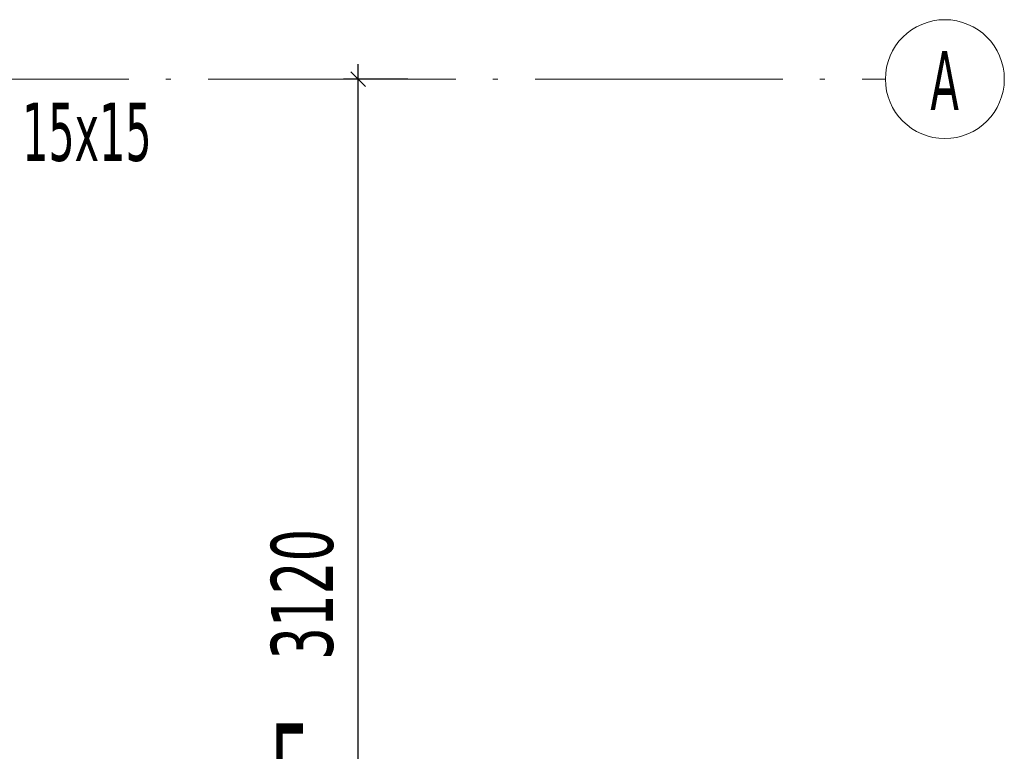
# Model space of a CAD drawing. Header units: millimetres. Extents: x 1567 to 2756, y -116 to 725.
# Tile 256 of 256: x 2387 to 2427, y 149 to 179. Entities that reach past the tile are written whole.
import ezdxf

# ---------------------------------------------------------------- set-up
doc = ezdxf.new("R2010")
doc.units = ezdxf.units.MM
doc.linetypes.add('CADWORK_5', pattern=[13.2, 10, -1.5, 0.2, -1.5])
doc.layers.add('Ech.1_75', color=7, linetype='Continuous')
doc.styles.add('tahoma-', font='txt', dxfattribs={"height": 1})
doc.styles.add('tahoma-z-r', font='txt', dxfattribs={"width": 0.704918})
doc.dimstyles.new('ISO-25', dxfattribs={"dimtxt": 2.5, "dimasz": 2.5, "dimexe": 1.25, "dimexo": 0.625, "dimtad": 1, "dimtxsty": 'Standard', "dimcen": 2.5, "dimadec": 0, "dimazin": 0, "dimtfac": 1, "dimtmove": 0, "dimatfit": 3, "dimfxl": 1, "dimarcsym": 0})

# ---------------------------------------------------------------- blocks, each defined once
blk = doc.blocks.new('cw-dimension-symbol2')
at = {"color": 0, "linetype": 'Continuous', "lineweight": -2}
for p, q in [((-1, 0), (1, 0)), ((-0.5, -0.5), (0.5, 0.5))]:
    blk.add_line(p, q, dxfattribs=at)
blk = doc.blocks.new('*D161')
at = {"layer": 'Defpoints', "color": 0}
for p in [(2401.144, 176.548), (2403.144, 176.548), (2403.144, 134.948)]:
    blk.add_point(p, dxfattribs=at)
at = {"layer": 'Ech.1_75', "color": 0, "linetype": 'Continuous', "lineweight": -2}
for p, q in [((2403.144, 176.548), (2400.544, 176.548)), ((2401.144, 135.548), (2401.144, 175.948)), ((2403.144, 134.948), (2400.544, 134.948))]:
    blk.add_line(p, q, dxfattribs=at)
at = {"layer": 'Ech.1_75', "color": 0, "lineweight": -2, "xscale": 0.6000000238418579, "yscale": 0.6000000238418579, "zscale": 0.6000000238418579}
for p, rotation in [((2401.144, 176.548), 90), ((2401.144, 134.948), 270)]:
    blk.add_blockref('cw-dimension-symbol2', p, dxfattribs=dict(at, rotation=rotation))
at = {"layer": 'Ech.1_75', "color": 7, "linetype": 'Continuous', "lineweight": 5, "insert": (2398.894, 155.748), "char_height": 2.5, "attachment_point": 5, "rotation": 90, "style": 'tahoma-z-r'}
blk.add_mtext('3120', dxfattribs=at)

msp = doc.modelspace()

# ---------------------------------------------------------------- texts
at = {"layer": 'Ech.1_75', "color": 190, "linetype": 'Continuous', "style": 'tahoma-', "width": 0.6}
msp.add_text('F', height=3.61, dxfattribs=at).set_placement((2397.592, 146.927))

# ---------------------------------------------------------------- dimensions: what is measured, and where the dimension line sits
at = {"layer": 'Ech.1_75', "color": 7, "linetype": 'Continuous', "lineweight": 5}
dim = msp.add_linear_dim(base=(2401.144, 176.548), p1=(2403.144, 134.948), p2=(2403.144, 176.548), angle=90, text='3120', dimstyle='ISO-25', override={"dimtxt": 2.5, "dimasz": 0.6, "dimexe": 0.6, "dimexo": 0, "dimgap": 0, "dimdec": 0, "dimlfac": 1, "dimtxsty": 'tahoma-z-r', "dimblk": 'cw-dimension-symbol2', "dimclrt": 7, "dimtmove": 2}, dxfattribs=at)
dim.commit()
dim.dimension.update_dxf_attribs({"geometry": '*D161', "text_midpoint": (2398.894, 155.748), "dimtype": 161, "text_rotation": 90})

# ---------------------------------------------------------------- wipeouts: each hides what was drawn before it
at = {"linetype": 'Continuous'}
msp.add_wipeout([(2424.823, 174.148), (2424.838, 174.148), (2424.853, 174.148), (2424.868, 174.148), (2424.883, 174.149), (2424.898, 174.149), (2424.913, 174.149), (2424.928, 174.15), (2424.944, 174.151), (2424.959, 174.152), (2424.974, 174.152), (2424.989, 174.153), (2425.004, 174.155), (2425.019, 174.156), (2425.034, 174.157), (2425.049, 174.158), (2425.064, 174.16), (2425.079, 174.161), (2425.094, 174.163), (2425.109, 174.165), (2425.124, 174.167), (2425.139, 174.169), (2425.154, 174.171), (2425.169, 174.173), (2425.184, 174.175), (2425.198, 174.177), (2425.213, 174.18), (2425.228, 174.182), (2425.243, 174.185), (2425.258, 174.187), (2425.273, 174.19), (2425.287, 174.193), (2425.302, 174.196), (2425.317, 174.199), (2425.332, 174.202), (2425.347, 174.206), (2425.361, 174.209), (2425.376, 174.212), (2425.391, 174.216), (2425.405, 174.219), (2425.42, 174.223), (2425.434, 174.227), (2425.449, 174.231), (2425.464, 174.235), (2425.478, 174.239), (2425.493, 174.243), (2425.507, 174.247), (2425.521, 174.252), (2425.536, 174.256), (2425.55, 174.261), (2425.565, 174.265), (2425.579, 174.27), (2425.593, 174.275), (2425.608, 174.28), (2425.622, 174.285), (2425.636, 174.29), (2425.65, 174.295), (2425.664, 174.3), (2425.678, 174.305), (2425.692, 174.311), (2425.706, 174.316), (2425.72, 174.322), (2425.734, 174.328), (2425.748, 174.333), (2425.762, 174.339), (2425.776, 174.345), (2425.79, 174.351), (2425.804, 174.357), (2425.817, 174.364), (2425.831, 174.37), (2425.845, 174.376), (2425.858, 174.383), (2425.872, 174.389), (2425.886, 174.396), (2425.899, 174.403), (2425.913, 174.409), (2425.926, 174.416), (2425.939, 174.423), (2425.953, 174.43), (2425.966, 174.437), (2425.979, 174.445), (2425.992, 174.452), (2426.006, 174.459), (2426.019, 174.467), (2426.032, 174.474), (2426.045, 174.482), (2426.058, 174.49), (2426.071, 174.497), (2426.083, 174.505), (2426.096, 174.513), (2426.109, 174.521), (2426.122, 174.529), (2426.134, 174.538), (2426.147, 174.546), (2426.159, 174.554), (2426.172, 174.563), (2426.184, 174.571), (2426.197, 174.58), (2426.209, 174.589), (2426.221, 174.597), (2426.234, 174.606), (2426.246, 174.615), (2426.258, 174.624), (2426.27, 174.633), (2426.282, 174.642), (2426.294, 174.651), (2426.306, 174.661), (2426.318, 174.67), (2426.329, 174.679), (2426.341, 174.689), (2426.353, 174.699), (2426.364, 174.708), (2426.376, 174.718), (2426.387, 174.728), (2426.399, 174.738), (2426.41, 174.747), (2426.421, 174.758), (2426.433, 174.768), (2426.444, 174.778), (2426.455, 174.788), (2426.466, 174.798), (2426.477, 174.809), (2426.488, 174.819), (2426.499, 174.83), (2426.509, 174.84), (2426.52, 174.851), (2426.531, 174.861), (2426.541, 174.872), (2426.552, 174.883), (2426.562, 174.894), (2426.572, 174.905), (2426.583, 174.916), (2426.593, 174.927), (2426.603, 174.938), (2426.613, 174.949), (2426.623, 174.961), (2426.633, 174.972), (2426.643, 174.983), (2426.653, 174.995), (2426.663, 175.006), (2426.672, 175.018), (2426.682, 175.03), (2426.691, 175.041), (2426.701, 175.053), (2426.71, 175.065), (2426.719, 175.077), (2426.729, 175.089), (2426.738, 175.101), (2426.747, 175.113), (2426.756, 175.125), (2426.765, 175.137), (2426.773, 175.149), (2426.782, 175.162), (2426.791, 175.174), (2426.799, 175.186), (2426.808, 175.199), (2426.816, 175.211), (2426.825, 175.224), (2426.833, 175.236), (2426.841, 175.249), (2426.849, 175.262), (2426.857, 175.275), (2426.865, 175.287), (2426.873, 175.3), (2426.881, 175.313), (2426.889, 175.326), (2426.896, 175.339), (2426.904, 175.352), (2426.911, 175.365), (2426.919, 175.378), (2426.926, 175.392), (2426.933, 175.405), (2426.94, 175.418), (2426.948, 175.431), (2426.954, 175.445), (2426.961, 175.458), (2426.968, 175.472), (2426.975, 175.485), (2426.982, 175.499), (2426.988, 175.512), (2426.995, 175.526), (2427.001, 175.54), (2427.007, 175.553), (2427.013, 175.567), (2427.02, 175.581), (2427.026, 175.595), (2427.032, 175.608), (2427.037, 175.622), (2427.043, 175.636), (2427.049, 175.65), (2427.054, 175.664), (2427.06, 175.678), (2427.065, 175.692), (2427.071, 175.706), (2427.076, 175.721), (2427.081, 175.735), (2427.086, 175.749), (2427.091, 175.763), (2427.096, 175.777), (2427.101, 175.792), (2427.106, 175.806), (2427.11, 175.82), (2427.115, 175.835), (2427.119, 175.849), (2427.123, 175.864), (2427.128, 175.878), (2427.132, 175.893), (2427.136, 175.907), (2427.14, 175.922), (2427.144, 175.936), (2427.148, 175.951), (2427.151, 175.966), (2427.155, 175.98), (2427.158, 175.995), (2427.162, 176.01), (2427.165, 176.024), (2427.168, 176.039), (2427.172, 176.054), (2427.175, 176.068), (2427.178, 176.083), (2427.18, 176.098), (2427.183, 176.113), (2427.186, 176.128), (2427.189, 176.143), (2427.191, 176.157), (2427.193, 176.172), (2427.196, 176.187), (2427.198, 176.202), (2427.2, 176.217), (2427.202, 176.232), (2427.204, 176.247), (2427.206, 176.262), (2427.208, 176.277), (2427.209, 176.292), (2427.211, 176.307), (2427.212, 176.322), (2427.214, 176.337), (2427.215, 176.352), (2427.216, 176.367), (2427.217, 176.382), (2427.218, 176.397), (2427.219, 176.412), (2427.22, 176.427), (2427.221, 176.442), (2427.221, 176.457), (2427.222, 176.472), (2427.222, 176.487), (2427.223, 176.503), (2427.223, 176.518), (2427.223, 176.533), (2427.223, 176.548), (2427.223, 176.563), (2427.223, 176.578), (2427.223, 176.593), (2427.222, 176.608), (2427.222, 176.623), (2427.221, 176.638), (2427.221, 176.653), (2427.22, 176.668), (2427.219, 176.683), (2427.218, 176.698), (2427.217, 176.714), (2427.216, 176.729), (2427.215, 176.744), (2427.214, 176.759), (2427.212, 176.774), (2427.211, 176.789), (2427.209, 176.804), (2427.208, 176.819), (2427.206, 176.834), (2427.204, 176.849), (2427.202, 176.864), (2427.2, 176.878), (2427.198, 176.893), (2427.196, 176.908), (2427.193, 176.923), (2427.191, 176.938), (2427.189, 176.953), (2427.186, 176.968), (2427.183, 176.983), (2427.18, 176.997), (2427.178, 177.012), (2427.175, 177.027), (2427.172, 177.042), (2427.168, 177.057), (2427.165, 177.071), (2427.162, 177.086), (2427.158, 177.101), (2427.155, 177.115), (2427.151, 177.13), (2427.148, 177.145), (2427.144, 177.159), (2427.14, 177.174), (2427.136, 177.188), (2427.132, 177.203), (2427.128, 177.217), (2427.123, 177.232), (2427.119, 177.246), (2427.115, 177.261), (2427.11, 177.275), (2427.106, 177.289), (2427.101, 177.304), (2427.096, 177.318), (2427.091, 177.332), (2427.086, 177.347), (2427.081, 177.361), (2427.076, 177.375), (2427.071, 177.389), (2427.065, 177.403), (2427.06, 177.417), (2427.054, 177.431), (2427.049, 177.445), (2427.043, 177.459), (2427.037, 177.473), (2427.032, 177.487), (2427.026, 177.501), (2427.02, 177.515), (2427.013, 177.529), (2427.007, 177.542), (2427.001, 177.556), (2426.995, 177.57), (2426.988, 177.583), (2426.982, 177.597), (2426.975, 177.61), (2426.968, 177.624), (2426.961, 177.637), (2426.954, 177.651), (2426.948, 177.664), (2426.94, 177.677), (2426.933, 177.691), (2426.926, 177.704), (2426.919, 177.717), (2426.911, 177.73), (2426.904, 177.743), (2426.896, 177.756), (2426.889, 177.769), (2426.881, 177.782), (2426.873, 177.795), (2426.865, 177.808), (2426.857, 177.821), (2426.849, 177.834), (2426.841, 177.846), (2426.833, 177.859), (2426.825, 177.872), (2426.816, 177.884), (2426.808, 177.897), (2426.799, 177.909), (2426.791, 177.922), (2426.782, 177.934), (2426.773, 177.946), (2426.765, 177.958), (2426.756, 177.971), (2426.747, 177.983), (2426.738, 177.995), (2426.729, 178.007), (2426.719, 178.019), (2426.71, 178.031), (2426.701, 178.042), (2426.691, 178.054), (2426.682, 178.066), (2426.672, 178.078), (2426.663, 178.089), (2426.653, 178.101), (2426.643, 178.112), (2426.633, 178.124), (2426.623, 178.135), (2426.613, 178.146), (2426.603, 178.157), (2426.593, 178.169), (2426.583, 178.18), (2426.572, 178.191), (2426.562, 178.202), (2426.552, 178.213), (2426.541, 178.223), (2426.531, 178.234), (2426.52, 178.245), (2426.509, 178.255), (2426.499, 178.266), (2426.488, 178.277), (2426.477, 178.287), (2426.466, 178.297), (2426.455, 178.308), (2426.444, 178.318), (2426.433, 178.328), (2426.421, 178.338), (2426.41, 178.348), (2426.399, 178.358), (2426.387, 178.368), (2426.376, 178.378), (2426.364, 178.387), (2426.353, 178.397), (2426.341, 178.407), (2426.329, 178.416), (2426.318, 178.426), (2426.306, 178.435), (2426.294, 178.444), (2426.282, 178.453), (2426.27, 178.462), (2426.258, 178.472), (2426.246, 178.481), (2426.234, 178.489), (2426.221, 178.498), (2426.209, 178.507), (2426.197, 178.516), (2426.184, 178.524), (2426.172, 178.533), (2426.159, 178.541), (2426.147, 178.55), (2426.134, 178.558), (2426.122, 178.566), (2426.109, 178.574), (2426.096, 178.582), (2426.083, 178.59), (2426.071, 178.598), (2426.058, 178.606), (2426.045, 178.614), (2426.032, 178.621), (2426.019, 178.629), (2426.006, 178.636), (2425.992, 178.644), (2425.979, 178.651), (2425.966, 178.658), (2425.953, 178.665), (2425.939, 178.672), (2425.926, 178.679), (2425.913, 178.686), (2425.899, 178.693), (2425.886, 178.7), (2425.872, 178.706), (2425.858, 178.713), (2425.845, 178.719), (2425.831, 178.726), (2425.817, 178.732), (2425.804, 178.738), (2425.79, 178.744), (2425.776, 178.75), (2425.762, 178.756), (2425.748, 178.762), (2425.734, 178.768), (2425.72, 178.774), (2425.706, 178.779), (2425.692, 178.785), (2425.678, 178.79), (2425.664, 178.795), (2425.65, 178.801), (2425.636, 178.806), (2425.622, 178.811), (2425.608, 178.816), (2425.593, 178.821), (2425.579, 178.826), (2425.565, 178.83), (2425.55, 178.835), (2425.536, 178.839), (2425.521, 178.844), (2425.507, 178.848), (2425.493, 178.852), (2425.478, 178.857), (2425.464, 178.861), (2425.449, 178.865), (2425.434, 178.869), (2425.42, 178.872), (2425.405, 178.876), (2425.391, 178.88), (2425.376, 178.883), (2425.361, 178.887), (2425.347, 178.89), (2425.332, 178.893), (2425.317, 178.896), (2425.302, 178.899), (2425.287, 178.902), (2425.273, 178.905), (2425.258, 178.908), (2425.243, 178.911), (2425.228, 178.913), (2425.213, 178.916), (2425.198, 178.918), (2425.184, 178.921), (2425.169, 178.923), (2425.154, 178.925), (2425.139, 178.927), (2425.124, 178.929), (2425.109, 178.931), (2425.094, 178.932), (2425.079, 178.934), (2425.064, 178.936), (2425.049, 178.937), (2425.034, 178.938), (2425.019, 178.94), (2425.004, 178.941), (2424.989, 178.942), (2424.974, 178.943), (2424.959, 178.944), (2424.944, 178.945), (2424.928, 178.945), (2424.913, 178.946), (2424.898, 178.947), (2424.883, 178.947), (2424.868, 178.947), (2424.853, 178.948), (2424.838, 178.948), (2424.823, 178.948), (2424.808, 178.948), (2424.793, 178.948), (2424.778, 178.947), (2424.763, 178.947), (2424.748, 178.947), (2424.733, 178.946), (2424.717, 178.945), (2424.702, 178.945), (2424.687, 178.944), (2424.672, 178.943), (2424.657, 178.942), (2424.642, 178.941), (2424.627, 178.94), (2424.612, 178.938), (2424.597, 178.937), (2424.582, 178.936), (2424.567, 178.934), (2424.552, 178.932), (2424.537, 178.931), (2424.522, 178.929), (2424.507, 178.927), (2424.492, 178.925), (2424.477, 178.923), (2424.462, 178.921), (2424.448, 178.918), (2424.433, 178.916), (2424.418, 178.913), (2424.403, 178.911), (2424.388, 178.908), (2424.373, 178.905), (2424.358, 178.902), (2424.344, 178.899), (2424.329, 178.896), (2424.314, 178.893), (2424.299, 178.89), (2424.285, 178.887), (2424.27, 178.883), (2424.255, 178.88), (2424.241, 178.876), (2424.226, 178.872), (2424.212, 178.869), (2424.197, 178.865), (2424.182, 178.861), (2424.168, 178.857), (2424.153, 178.852), (2424.139, 178.848), (2424.124, 178.844), (2424.11, 178.839), (2424.096, 178.835), (2424.081, 178.83), (2424.067, 178.826), (2424.053, 178.821), (2424.038, 178.816), (2424.024, 178.811), (2424.01, 178.806), (2423.996, 178.801), (2423.982, 178.795), (2423.968, 178.79), (2423.954, 178.785), (2423.939, 178.779), (2423.925, 178.774), (2423.912, 178.768), (2423.898, 178.762), (2423.884, 178.756), (2423.87, 178.75), (2423.856, 178.744), (2423.842, 178.738), (2423.828, 178.732), (2423.815, 178.726), (2423.801, 178.719), (2423.787, 178.713), (2423.774, 178.706), (2423.76, 178.7), (2423.747, 178.693), (2423.733, 178.686), (2423.72, 178.679), (2423.707, 178.672), (2423.693, 178.665), (2423.68, 178.658), (2423.667, 178.651), (2423.654, 178.644), (2423.64, 178.636), (2423.627, 178.629), (2423.614, 178.621), (2423.601, 178.614), (2423.588, 178.606), (2423.575, 178.598), (2423.563, 178.59), (2423.55, 178.582), (2423.537, 178.574), (2423.524, 178.566), (2423.512, 178.558), (2423.499, 178.55), (2423.486, 178.541), (2423.474, 178.533), (2423.462, 178.524), (2423.449, 178.516), (2423.437, 178.507), (2423.425, 178.498), (2423.412, 178.489), (2423.4, 178.481), (2423.388, 178.472), (2423.376, 178.462), (2423.364, 178.453), (2423.352, 178.444), (2423.34, 178.435), (2423.328, 178.426), (2423.317, 178.416), (2423.305, 178.407), (2423.293, 178.397), (2423.282, 178.387), (2423.27, 178.378), (2423.259, 178.368), (2423.247, 178.358), (2423.236, 178.348), (2423.225, 178.338), (2423.213, 178.328), (2423.202, 178.318), (2423.191, 178.308), (2423.18, 178.297), (2423.169, 178.287), (2423.158, 178.277), (2423.147, 178.266), (2423.137, 178.255), (2423.126, 178.245), (2423.115, 178.234), (2423.105, 178.223), (2423.094, 178.213), (2423.084, 178.202), (2423.073, 178.191), (2423.063, 178.18), (2423.053, 178.169), (2423.043, 178.157), (2423.033, 178.146), (2423.023, 178.135), (2423.013, 178.124), (2423.003, 178.112), (2422.993, 178.101), (2422.983, 178.089), (2422.974, 178.078), (2422.964, 178.066), (2422.955, 178.054), (2422.945, 178.042), (2422.936, 178.031), (2422.927, 178.019), (2422.917, 178.007), (2422.908, 177.995), (2422.899, 177.983), (2422.89, 177.971), (2422.881, 177.958), (2422.873, 177.946), (2422.864, 177.934), (2422.855, 177.922), (2422.846, 177.909), (2422.838, 177.897), (2422.83, 177.884), (2422.821, 177.872), (2422.813, 177.859), (2422.805, 177.846), (2422.797, 177.834), (2422.789, 177.821), (2422.781, 177.808), (2422.773, 177.795), (2422.765, 177.782), (2422.757, 177.769), (2422.75, 177.756), (2422.742, 177.743), (2422.735, 177.73), (2422.727, 177.717), (2422.72, 177.704), (2422.713, 177.691), (2422.705, 177.677), (2422.698, 177.664), (2422.691, 177.651), (2422.685, 177.637), (2422.678, 177.624), (2422.671, 177.61), (2422.664, 177.597), (2422.658, 177.583), (2422.651, 177.57), (2422.645, 177.556), (2422.639, 177.542), (2422.633, 177.529), (2422.626, 177.515), (2422.62, 177.501), (2422.614, 177.487), (2422.609, 177.473), (2422.603, 177.459), (2422.597, 177.445), (2422.592, 177.431), (2422.586, 177.417), (2422.581, 177.403), (2422.575, 177.389), (2422.57, 177.375), (2422.565, 177.361), (2422.56, 177.347), (2422.555, 177.332), (2422.55, 177.318), (2422.545, 177.304), (2422.54, 177.289), (2422.536, 177.275), (2422.531, 177.261), (2422.527, 177.246), (2422.523, 177.232), (2422.518, 177.217), (2422.514, 177.203), (2422.51, 177.188), (2422.506, 177.174), (2422.502, 177.159), (2422.498, 177.145), (2422.495, 177.13), (2422.491, 177.115), (2422.488, 177.101), (2422.484, 177.086), (2422.481, 177.071), (2422.478, 177.057), (2422.474, 177.042), (2422.471, 177.027), (2422.468, 177.012), (2422.465, 176.997), (2422.463, 176.983), (2422.46, 176.968), (2422.457, 176.953), (2422.455, 176.938), (2422.453, 176.923), (2422.45, 176.908), (2422.448, 176.893), (2422.446, 176.878), (2422.444, 176.864), (2422.442, 176.849), (2422.44, 176.834), (2422.438, 176.819), (2422.437, 176.804), (2422.435, 176.789), (2422.434, 176.774), (2422.432, 176.759), (2422.431, 176.744), (2422.43, 176.729), (2422.429, 176.714), (2422.428, 176.698), (2422.427, 176.683), (2422.426, 176.668), (2422.425, 176.653), (2422.425, 176.638), (2422.424, 176.623), (2422.424, 176.608), (2422.423, 176.593), (2422.423, 176.578), (2422.423, 176.563), (2422.423, 176.548), (2422.423, 176.533), (2422.423, 176.518), (2422.423, 176.503), (2422.424, 176.487), (2422.424, 176.472), (2422.425, 176.457), (2422.425, 176.442), (2422.426, 176.427), (2422.427, 176.412), (2422.428, 176.397), (2422.429, 176.382), (2422.43, 176.367), (2422.431, 176.352), (2422.432, 176.337), (2422.434, 176.322), (2422.435, 176.307), (2422.437, 176.292), (2422.438, 176.277), (2422.44, 176.262), (2422.442, 176.247), (2422.444, 176.232), (2422.446, 176.217), (2422.448, 176.202), (2422.45, 176.187), (2422.453, 176.172), (2422.455, 176.157), (2422.457, 176.143), (2422.46, 176.128), (2422.463, 176.113), (2422.465, 176.098), (2422.468, 176.083), (2422.471, 176.068), (2422.474, 176.054), (2422.478, 176.039), (2422.481, 176.024), (2422.484, 176.01), (2422.488, 175.995), (2422.491, 175.98), (2422.495, 175.966), (2422.498, 175.951), (2422.502, 175.936), (2422.506, 175.922), (2422.51, 175.907), (2422.514, 175.893), (2422.518, 175.878), (2422.523, 175.864), (2422.527, 175.849), (2422.531, 175.835), (2422.536, 175.82), (2422.54, 175.806), (2422.545, 175.792), (2422.55, 175.777), (2422.555, 175.763), (2422.56, 175.749), (2422.565, 175.735), (2422.57, 175.721), (2422.575, 175.706), (2422.581, 175.692), (2422.586, 175.678), (2422.592, 175.664), (2422.597, 175.65), (2422.603, 175.636), (2422.609, 175.622), (2422.614, 175.608), (2422.62, 175.595), (2422.626, 175.581), (2422.633, 175.567), (2422.639, 175.553), (2422.645, 175.54), (2422.651, 175.526), (2422.658, 175.512), (2422.664, 175.499), (2422.671, 175.485), (2422.678, 175.472), (2422.685, 175.458), (2422.691, 175.445), (2422.698, 175.431), (2422.705, 175.418), (2422.713, 175.405), (2422.72, 175.392), (2422.727, 175.378), (2422.735, 175.365), (2422.742, 175.352), (2422.75, 175.339), (2422.757, 175.326), (2422.765, 175.313), (2422.773, 175.3), (2422.781, 175.287), (2422.789, 175.275), (2422.797, 175.262), (2422.805, 175.249), (2422.813, 175.236), (2422.821, 175.224), (2422.83, 175.211), (2422.838, 175.199), (2422.846, 175.186), (2422.855, 175.174), (2422.864, 175.162), (2422.873, 175.149), (2422.881, 175.137), (2422.89, 175.125), (2422.899, 175.113), (2422.908, 175.101), (2422.917, 175.089), (2422.927, 175.077), (2422.936, 175.065), (2422.945, 175.053), (2422.955, 175.041), (2422.964, 175.03), (2422.974, 175.018), (2422.983, 175.006), (2422.993, 174.995), (2423.003, 174.983), (2423.013, 174.972), (2423.023, 174.961), (2423.033, 174.949), (2423.043, 174.938), (2423.053, 174.927), (2423.063, 174.916), (2423.073, 174.905), (2423.084, 174.894), (2423.094, 174.883), (2423.105, 174.872), (2423.115, 174.861), (2423.126, 174.851), (2423.137, 174.84), (2423.147, 174.83), (2423.158, 174.819), (2423.169, 174.809), (2423.18, 174.798), (2423.191, 174.788), (2423.202, 174.778), (2423.213, 174.768), (2423.225, 174.758), (2423.236, 174.747), (2423.247, 174.738), (2423.259, 174.728), (2423.27, 174.718), (2423.282, 174.708), (2423.293, 174.699), (2423.305, 174.689), (2423.317, 174.679), (2423.328, 174.67), (2423.34, 174.661), (2423.352, 174.651), (2423.364, 174.642), (2423.376, 174.633), (2423.388, 174.624), (2423.4, 174.615), (2423.412, 174.606), (2423.425, 174.597), (2423.437, 174.589), (2423.449, 174.58), (2423.462, 174.571), (2423.474, 174.563), (2423.486, 174.554), (2423.499, 174.546), (2423.512, 174.538), (2423.524, 174.529), (2423.537, 174.521), (2423.55, 174.513), (2423.563, 174.505), (2423.575, 174.497), (2423.588, 174.49), (2423.601, 174.482), (2423.614, 174.474), (2423.627, 174.467), (2423.64, 174.459), (2423.654, 174.452), (2423.667, 174.445), (2423.68, 174.437), (2423.693, 174.43), (2423.707, 174.423), (2423.72, 174.416), (2423.733, 174.409), (2423.747, 174.403), (2423.76, 174.396), (2423.774, 174.389), (2423.787, 174.383), (2423.801, 174.376), (2423.815, 174.37), (2423.828, 174.364), (2423.842, 174.357), (2423.856, 174.351), (2423.87, 174.345), (2423.884, 174.339), (2423.898, 174.333), (2423.912, 174.328), (2423.925, 174.322), (2423.939, 174.316), (2423.954, 174.311), (2423.968, 174.305), (2423.982, 174.3), (2423.996, 174.295), (2424.01, 174.29), (2424.024, 174.285), (2424.038, 174.28), (2424.053, 174.275), (2424.067, 174.27), (2424.081, 174.265), (2424.096, 174.261), (2424.11, 174.256), (2424.124, 174.252), (2424.139, 174.247), (2424.153, 174.243), (2424.168, 174.239), (2424.182, 174.235), (2424.197, 174.231), (2424.212, 174.227), (2424.226, 174.223), (2424.241, 174.219), (2424.255, 174.216), (2424.27, 174.212), (2424.285, 174.209), (2424.299, 174.206), (2424.314, 174.202), (2424.329, 174.199), (2424.344, 174.196), (2424.358, 174.193), (2424.373, 174.19), (2424.388, 174.187), (2424.403, 174.185), (2424.418, 174.182), (2424.433, 174.18), (2424.448, 174.177), (2424.462, 174.175), (2424.477, 174.173), (2424.492, 174.171), (2424.507, 174.169), (2424.522, 174.167), (2424.537, 174.165), (2424.552, 174.163), (2424.567, 174.161), (2424.582, 174.16), (2424.597, 174.158), (2424.612, 174.157), (2424.627, 174.156), (2424.642, 174.155), (2424.657, 174.153), (2424.672, 174.152), (2424.687, 174.152), (2424.702, 174.151), (2424.717, 174.15), (2424.733, 174.149), (2424.748, 174.149), (2424.763, 174.149), (2424.778, 174.148), (2424.793, 174.148), (2424.808, 174.148)], dxfattribs=at).dxf.layer = 'Ech.1_75'

# ---------------------------------------------------------------- next in the draw order: linework, layer by layer
at = {"layer": 'Ech.1_75', "color": 7, "linetype": 'CADWORK_5', "lineweight": 5}
msp.add_lwpolyline([(2263.081, 176.548), (2422.423, 176.548)], dxfattribs=at)
at = {"layer": 'Ech.1_75', "color": 7, "lineweight": 5}
msp.add_circle((2424.823, 176.548), 2.4, dxfattribs=at)

# ---------------------------------------------------------------- next in the draw order: texts
at = {"layer": 'Ech.1_75', "color": 7, "linetype": 'Continuous', "style": 'tahoma-', "width": 0.6}
msp.add_text('A', height=2.392, dxfattribs=at).set_placement((2424.235, 175.298))
at = {"layer": 'Ech.1_75', "color": 7, "linetype": 'Continuous', "insert": (2384.866, 175.603), "char_height": 2.5, "attachment_point": 1, "style": 'tahoma-', "bg_fill": 3, "box_fill_scale": 1.15, "bg_fill_color": 256, "bg_fill_true_color": 13158600, "bg_fill_transparency": 33554687}
msp.add_mtext('\\A1;\\fTahoma|b0|i0;\\W0.600000;\\H2.354800;Ra 15x15', dxfattribs=at)

doc.saveas('drawing.dxf')
